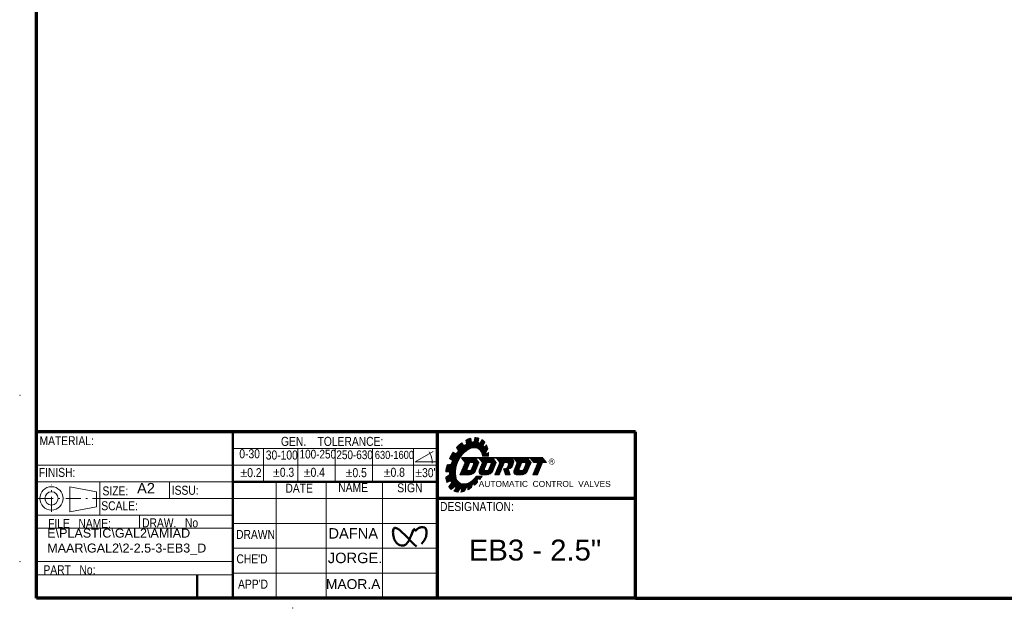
# Model space of a CAD drawing. Header units: millimetres. Extents: x 18 to 610, y -123 to 280.
# Tile 1 of 81: x 18 to 314, y -123 to 54. Entities that reach past the tile are written whole.
import ezdxf

# ---------------------------------------------------------------- set-up
doc = ezdxf.new("R2010")
doc.units = ezdxf.units.MM
doc.linetypes.add('CENTER', pattern=[8, 4.5, -1.5, 0.5, -1.5])
doc.linetypes.add('SOLID', pattern=[0])
doc.styles.add('Arial', font='Arial.ttf', dxfattribs={"height": 7})
doc.styles.add('Arial Narrow', font='Arial Narrow.ttf', dxfattribs={"height": 0.2})

# ---------------------------------------------------------------- blocks, each defined once
blk = doc.blocks.new('BlockOfHatchs_7')
at = {"linetype": 'SOLID', "lineweight": 9}
for points in [[(158.31, -79.62), (156.08, -81.85)], [(156.13, -81.58), (159.85, -77.86)], [(156.22, -77.86), (156.14, -77.94)], [(156.23, -78.06), (156.43, -77.86)], [(159.64, -77.86), (156.26, -81.24)], [(156.65, -77.86), (156.33, -78.18)], [(156.41, -80.88), (159.43, -77.86)], [(156.42, -78.3), (156.86, -77.86)], [(157.08, -77.86), (156.52, -78.42)], [(159.21, -77.86), (156.56, -80.51)], [(156.61, -78.54), (157.29, -77.86)], [(156.71, -80.15), (159, -77.86)], [(157.5, -77.86), (156.71, -78.66)], [(156.8, -78.78), (157.72, -77.86)], [(158.78, -77.86), (156.87, -79.78)], [(157.93, -77.86), (156.9, -78.89)], [(156.99, -79.01), (158.14, -77.86)], [(157.02, -79.42), (158.57, -77.86)], [(158.36, -77.86), (157.09, -79.13)], [(161.21, -79.28), (157.59, -82.9)], [(157.81, -82.9), (161.06, -79.65)], [(160.07, -77.86), (158.76, -79.17)], [(158.97, -79.17), (160.24, -77.9)], [(159, -81.28), (161.19, -79.09)], [(161.1, -78.97), (159.15, -80.91)], [(160.34, -78.02), (159.18, -79.17)], [(159.31, -80.55), (161, -78.85)], [(159.39, -79.18), (160.43, -78.14)], [(160.91, -78.73), (159.46, -80.18)], [(160.53, -78.26), (159.54, -79.24)], [(159.61, -79.82), (160.81, -78.61)], [(159.65, -79.35), (160.62, -78.38)], [(160.72, -78.5), (159.7, -79.52)], [(156.1, -82.04), (158.16, -79.98)], [(158.01, -80.35), (156.14, -82.22)], [(156.21, -82.36), (157.86, -80.71)], [(157.71, -81.08), (156.29, -82.49)], [(156.38, -82.61), (157.69, -81.31)], [(157.75, -81.46), (156.51, -82.7)], [(156.64, -82.79), (157.87, -81.55)], [(158.05, -81.59), (156.8, -82.84)], [(156.97, -82.88), (158.26, -81.59)], [(158.48, -81.59), (157.17, -82.9)], [(157.38, -82.9), (158.7, -81.58)], [(160.91, -80.01), (158.02, -82.9)], [(158.24, -82.9), (160.75, -80.38)], [(160.6, -80.75), (158.46, -82.89)], [(158.69, -82.87), (160.45, -81.11)], [(160.3, -81.48), (158.98, -82.8)], [(159.35, -82.64), (160.12, -81.87)]]:
    blk.add_lwpolyline(points, dxfattribs=at)
blk = doc.blocks.new('BlockOfHatchs_8')
at = {"linetype": 'SOLID', "lineweight": 9}
for points in [[(171.59, -77.97), (171.7, -77.86)], [(171.91, -77.86), (171.68, -78.09)], [(171.78, -78.21), (172.13, -77.86)], [(172.34, -77.86), (171.87, -78.33)], [(171.97, -78.45), (172.55, -77.86)], [(172.77, -77.86), (172.06, -78.57)], [(172.16, -78.69), (172.98, -77.86)], [(173.19, -77.86), (172.25, -78.81)], [(172.35, -78.93), (173.41, -77.86)], [(173.62, -77.86), (172.44, -79.04)], [(172.53, -79.16), (173.84, -77.86)], [(172.54, -82.15), (174.9, -79.79)], [(175.05, -79.43), (172.69, -81.79)], [(174.05, -77.86), (172.74, -79.17)], [(172.84, -81.42), (175.77, -78.49)], [(172.95, -79.17), (174.26, -77.86)], [(175.68, -78.37), (172.99, -81.05)], [(173.15, -80.69), (175.58, -78.25)], [(174.48, -77.86), (173.17, -79.17)], [(175.49, -78.13), (173.3, -80.32)], [(173.38, -79.17), (174.69, -77.86)], [(173.45, -79.96), (175.39, -78.01)], [(174.9, -77.86), (173.59, -79.17)], [(175.3, -77.89), (173.6, -79.59)], [(173.75, -79.23), (175.12, -77.86)], [(175.87, -78.61), (175.3, -79.17)], [(175.52, -79.17), (175.96, -78.73)], [(176.06, -78.84), (175.73, -79.17)], [(175.94, -79.17), (176.15, -78.96)], [(176.25, -79.08), (176.16, -79.17)], [(172.23, -82.88), (174.59, -80.52)], [(174.75, -80.16), (172.39, -82.52)], [(174.44, -80.89), (172.43, -82.9)], [(172.64, -82.9), (174.29, -81.25)], [(174.14, -81.62), (172.86, -82.9)], [(173.07, -82.9), (173.99, -81.98)], [(173.83, -82.35), (173.29, -82.9)], [(173.5, -82.9), (173.68, -82.72)]]:
    blk.add_lwpolyline(points, dxfattribs=at)
blk = doc.blocks.new('BlockOfHatchs_9')
at = {"linetype": 'SOLID', "lineweight": 9}
for points in [[(155.88, -71.81), (146.15, -81.54)], [(146.2, -81.22), (154.45, -72.98)], [(147.55, -78.29), (151.9, -73.94)], [(153.69, -72.41), (147.73, -78.37)], [(154.14, -73.02), (147.82, -79.34)], [(147.91, -78.46), (153.73, -72.64)], [(147.99, -78.91), (153.81, -73.08)], [(153.77, -72.86), (148.08, -78.55)], [(149.43, -74.82), (150.94, -73.31)], [(151.05, -73.47), (149.53, -74.99)], [(149.63, -75.15), (151.16, -73.62)], [(151.26, -73.78), (149.73, -75.32)], [(149.83, -75.48), (151.37, -73.94)], [(152.15, -72.63), (152.55, -72.24)], [(153, -72.05), (152.19, -72.86)], [(152.23, -73.08), (153.4, -71.91)], [(153.62, -71.95), (152.26, -73.31)], [(152.3, -73.54), (153.66, -72.18)], [(152.42, -75.54), (156.07, -71.89)], [(156, -72.22), (153.09, -75.13)], [(153.54, -74.94), (155.93, -72.55)], [(155.87, -72.88), (153.93, -74.82)], [(154.26, -74.75), (155.88, -73.13)], [(156.07, -73.2), (154.54, -74.73)], [(154.61, -72.82), (155.66, -71.76)], [(155.44, -71.72), (154.67, -72.49)], [(154.74, -72.16), (155.2, -71.7)], [(154.95, -71.69), (154.81, -71.82)], [(154.81, -74.73), (156.25, -73.29)], [(157.27, -72.53), (155.04, -74.76)], [(155.27, -74.8), (157.42, -72.65)], [(157.55, -72.78), (155.46, -74.87)], [(155.65, -74.95), (157.68, -72.92)], [(157.8, -73.06), (155.83, -75.03)], [(155.98, -75.14), (157.62, -73.51)], [(156.64, -72.9), (157.13, -72.41)], [(156.97, -72.3), (156.91, -72.36)], [(147.2, -78.11), (148.93, -76.38)], [(148.75, -76.3), (147.36, -77.69)], [(149.11, -76.46), (147.38, -78.2)], [(147.64, -77.14), (148.56, -76.22)], [(148.38, -76.14), (148.01, -76.5)], [(151.48, -74.1), (149.93, -75.65)], [(157.36, -74.03), (156.13, -75.26)], [(156.27, -75.38), (157.4, -74.25)], [(157.51, -74.41), (156.4, -75.52)], [(156.52, -75.66), (157.62, -74.57)], [(158.4, -74.05), (156.62, -75.82)], [(156.72, -75.99), (158.48, -74.23)], [(158.55, -74.42), (156.82, -76.16)], [(156.89, -76.35), (158.62, -74.62)], [(158.68, -74.82), (156.97, -76.54)], [(157.04, -76.73), (158.74, -75.03)], [(158.28, -75.75), (157.08, -76.95)], [(157.13, -77.17), (158.19, -76.11)], [(158.23, -76.33), (157.24, -77.32)], [(157.5, -77.32), (158.31, -76.52)], [(158.92, -76.17), (157.77, -77.32)], [(158.03, -77.32), (158.94, -76.41)], [(158.95, -76.67), (158.3, -77.32)], [(146.11, -81.84), (150.72, -77.23)], [(150.2, -78.02), (146.24, -81.98)], [(147.47, -79.69), (146.26, -80.9)], [(146.33, -80.57), (147.15, -79.74)], [(146.84, -79.79), (146.42, -80.22)], [(146.51, -81.97), (149.89, -78.59)], [(146.51, -79.86), (146.52, -79.84)], [(149.66, -79.09), (146.79, -81.96)], [(147.07, -81.95), (149.48, -79.53)], [(158.56, -77.32), (158.95, -76.93)], [(158.95, -77.2), (158.83, -77.32)], [(149.03, -81.3), (146.15, -84.18)], [(146.19, -84.41), (149, -81.6)], [(148.97, -81.9), (146.24, -84.62)], [(146.29, -84.84), (148.97, -82.16)], [(148.97, -82.43), (146.35, -85.04)], [(146.45, -85.2), (148.98, -82.68)], [(149.15, -80.65), (147.21, -82.59)], [(147.22, -82.32), (149.23, -80.31)], [(147.22, -82.85), (149.08, -80.99)], [(149.35, -79.93), (147.23, -82.04)], [(146.38, -83.42), (146.09, -83.71)], [(146.12, -83.95), (147.02, -83.04)], [(149, -82.92), (146.93, -84.99)], [(149.34, -84.16), (147.03, -86.48)], [(147.14, -86.63), (149.42, -84.35)], [(149.53, -84.51), (147.26, -86.78)], [(147.38, -86.92), (149.63, -84.67)], [(147.41, -84.78), (149.03, -83.15)], [(149.74, -84.82), (147.51, -87.05)], [(149.08, -83.37), (147.6, -84.85)], [(147.61, -85.63), (149.26, -83.98)], [(147.65, -87.18), (149.87, -84.95)], [(147.68, -85.04), (149.13, -83.58)], [(149.19, -83.79), (147.76, -85.21)], [(150.01, -85.08), (148.14, -86.96)], [(148.61, -87.8), (150.86, -85.55)], [(151.08, -85.6), (148.8, -87.87)], [(148.84, -86.51), (150.15, -85.2)], [(150.67, -85.48), (148.97, -87.18)], [(150.32, -85.3), (149, -86.62)], [(149, -87.94), (151.31, -85.63)], [(149.17, -86.72), (150.48, -85.41)], [(151.56, -85.64), (149.21, -87.99)], [(150.39, -87.08), (151.85, -85.62)], [(152.17, -85.57), (150.64, -87.1)], [(150.72, -87.8), (153.58, -84.95)], [(155.49, -83.3), (150.73, -88.06)], [(152.98, -85.28), (150.84, -87.42)], [(150.91, -87.09), (152.53, -85.47)], [(152.23, -86.82), (155.76, -83.3)], [(156.02, -83.3), (152.67, -86.65)], [(156.55, -83.3), (152.73, -87.12)], [(152.74, -86.85), (156.29, -83.3)], [(154.51, -85.6), (155.59, -84.52)], [(155.62, -84.76), (154.6, -85.78)], [(154.68, -85.96), (155.65, -84.99)], [(156.08, -84.04), (156.81, -83.3)], [(156.82, -83.56), (156.22, -84.15)], [(149.43, -88.04), (150.3, -87.17)], [(149.71, -88.02), (149.66, -88.07)], [(151.04, -88.01), (152.13, -86.93)], [(151.9, -87.42), (151.38, -87.94)], [(152.71, -87.4), (153.93, -86.19)], [(153.87, -86.51), (153.24, -87.14)]]:
    blk.add_lwpolyline(points, dxfattribs=at)
blk = doc.blocks.new('BlockOfHatchs_10')
at = {"linetype": 'SOLID', "lineweight": 9}
for points in [[(168.76, -79.62), (166.53, -81.85)], [(166.58, -81.58), (170.3, -77.86)], [(166.67, -77.86), (166.59, -77.94)], [(166.68, -78.06), (166.88, -77.86)], [(170.09, -77.86), (166.71, -81.24)], [(167.1, -77.86), (166.78, -78.18)], [(166.86, -80.88), (169.88, -77.86)], [(166.87, -78.3), (167.31, -77.86)], [(167.53, -77.86), (166.97, -78.42)], [(169.66, -77.86), (167.01, -80.51)], [(167.06, -78.54), (167.74, -77.86)], [(167.16, -80.15), (169.45, -77.86)], [(167.95, -77.86), (167.16, -78.66)], [(167.25, -78.78), (168.17, -77.86)], [(169.23, -77.86), (167.32, -79.78)], [(168.38, -77.86), (167.35, -78.9)], [(167.44, -79.01), (168.59, -77.86)], [(167.47, -79.42), (169.02, -77.86)], [(168.81, -77.86), (167.54, -79.13)], [(171.66, -79.28), (168.04, -82.9)], [(168.26, -82.9), (171.51, -79.65)], [(170.52, -77.86), (169.21, -79.17)], [(169.42, -79.17), (170.69, -77.9)], [(169.45, -81.28), (171.64, -79.09)], [(171.55, -78.97), (169.6, -80.91)], [(170.79, -78.02), (169.63, -79.17)], [(169.76, -80.55), (171.45, -78.85)], [(169.84, -79.18), (170.88, -78.14)], [(171.36, -78.73), (169.91, -80.18)], [(170.98, -78.26), (169.99, -79.24)], [(170.06, -79.82), (171.26, -78.61)], [(170.1, -79.35), (171.07, -78.38)], [(171.17, -78.5), (170.15, -79.52)], [(166.55, -82.04), (168.61, -79.98)], [(168.46, -80.35), (166.59, -82.22)], [(166.66, -82.36), (168.31, -80.71)], [(168.16, -81.08), (166.74, -82.49)], [(166.83, -82.61), (168.14, -81.31)], [(168.21, -81.46), (166.96, -82.7)], [(167.09, -82.79), (168.32, -81.55)], [(168.5, -81.59), (167.25, -82.84)], [(167.42, -82.88), (168.71, -81.59)], [(168.93, -81.59), (167.62, -82.9)], [(167.83, -82.9), (169.15, -81.58)], [(171.36, -80.02), (168.47, -82.9)], [(168.69, -82.9), (171.2, -80.38)], [(171.05, -80.75), (168.91, -82.89)], [(169.14, -82.87), (170.9, -81.11)], [(170.75, -81.48), (169.42, -82.8)], [(169.81, -82.63), (170.57, -81.87)]]:
    blk.add_lwpolyline(points, dxfattribs=at)
blk = doc.blocks.new('BlockOfHatchs_11')
at = {"linetype": 'SOLID', "lineweight": 9}
for points in [[(161.18, -81.97), (163.54, -79.61)], [(165.08, -77.86), (161.33, -81.61)], [(161.36, -77.94), (161.44, -77.86)], [(161.66, -77.86), (161.46, -78.06)], [(161.48, -81.24), (164.86, -77.86)], [(161.55, -78.18), (161.87, -77.86)], [(164.65, -77.86), (161.64, -80.88)], [(162.09, -77.86), (161.65, -78.3)], [(161.74, -78.42), (162.3, -77.86)], [(161.79, -80.51), (164.44, -77.86)], [(162.51, -77.86), (161.84, -78.54)], [(161.93, -78.66), (162.73, -77.86)], [(164.22, -77.86), (161.94, -80.15)], [(162.94, -77.86), (162.03, -78.78)], [(162.09, -79.78), (164.01, -77.86)], [(162.12, -78.89), (163.15, -77.86)], [(163.37, -77.86), (162.22, -79.01)], [(163.79, -77.86), (162.24, -79.41)], [(162.31, -79.13), (163.58, -77.86)], [(163.65, -81.64), (166.52, -78.77)], [(166.5, -79), (163.7, -81.81)], [(163.75, -81.97), (166.46, -79.26)], [(163.98, -79.17), (165.29, -77.86)], [(165.5, -77.86), (164.19, -79.17)], [(164.41, -79.17), (165.69, -77.89)], [(165.87, -77.93), (164.59, -79.21)], [(164.73, -79.28), (166, -78)], [(166.47, -78.6), (164.79, -80.29)], [(166.14, -78.09), (164.84, -79.38)], [(164.87, -79.99), (166.43, -78.44)], [(166.37, -79.56), (164.9, -81.04)], [(164.91, -79.53), (166.25, -78.19)], [(166.34, -78.31), (164.92, -79.72)], [(165.13, -81.01), (166.29, -79.86)], [(160.88, -82.7), (163.24, -80.35)], [(163.08, -80.71), (160.9, -82.9)], [(163.39, -79.98), (161.03, -82.34)], [(161.11, -82.9), (162.93, -81.08)], [(162.78, -81.44), (161.32, -82.9)], [(161.54, -82.9), (162.63, -81.81)], [(162.48, -82.17), (161.75, -82.9)], [(161.96, -82.9), (162.32, -82.54)], [(163.61, -81.04), (163.49, -81.16)], [(163.54, -81.32), (163.83, -81.03)], [(164.09, -80.99), (163.59, -81.48)], [(164.89, -81.04), (163.8, -82.13)], [(163.85, -82.29), (164.94, -81.2)], [(165, -81.36), (163.91, -82.45)], [(163.96, -82.61), (165.05, -81.52)], [(165.1, -81.69), (164.01, -82.78)], [(164.1, -82.9), (165.15, -81.85)], [(165.2, -82.01), (164.31, -82.9)], [(164.53, -82.9), (165.26, -82.17)], [(165.31, -82.33), (164.74, -82.9)], [(164.96, -82.9), (165.36, -82.49)], [(165.41, -82.66), (165.17, -82.9)], [(165.38, -82.9), (165.46, -82.82)], [(166.19, -80.17), (165.39, -80.97)]]:
    blk.add_lwpolyline(points, dxfattribs=at)
blk = doc.blocks.new('BlockOfHatchs_12')
at = {"linetype": 'SOLID', "lineweight": 9}
for points in [[(153.09, -79.62), (150.73, -81.97)], [(150.88, -81.61), (154.63, -77.86)], [(151, -77.86), (150.91, -77.94)], [(151.01, -78.06), (151.21, -77.86)], [(154.41, -77.86), (151.03, -81.24)], [(151.42, -77.86), (151.1, -78.18)], [(151.19, -80.88), (154.2, -77.86)], [(151.2, -78.3), (151.64, -77.86)], [(151.85, -77.86), (151.29, -78.42)], [(153.99, -77.86), (151.34, -80.51)], [(151.39, -78.54), (152.06, -77.86)], [(152.28, -77.86), (151.48, -78.66)], [(151.49, -80.15), (153.77, -77.86)], [(151.58, -78.78), (152.49, -77.86)], [(153.56, -77.86), (151.64, -79.78)], [(152.7, -77.86), (151.67, -78.89)], [(151.77, -79.01), (152.92, -77.86)], [(151.79, -79.42), (153.35, -77.86)], [(153.13, -77.86), (151.86, -79.13)], [(155.99, -79.28), (152.37, -82.9)], [(152.58, -82.9), (155.83, -79.65)], [(154.84, -77.86), (153.53, -79.17)], [(153.75, -79.17), (155.02, -77.9)], [(153.78, -81.28), (155.97, -79.09)], [(155.87, -78.97), (153.93, -80.91)], [(155.11, -78.02), (153.96, -79.17)], [(154.08, -80.55), (155.78, -78.85)], [(154.16, -79.18), (155.21, -78.14)], [(155.68, -78.73), (154.23, -80.18)], [(155.3, -78.26), (154.32, -79.24)], [(154.39, -79.81), (155.59, -78.61)], [(154.42, -79.35), (155.4, -78.38)], [(155.49, -78.5), (154.47, -79.52)], [(152.79, -80.35), (150.43, -82.71)], [(150.45, -82.9), (152.63, -80.71)], [(150.58, -82.34), (152.94, -79.98)], [(152.48, -81.08), (150.66, -82.9)], [(150.87, -82.9), (152.46, -81.31)], [(152.53, -81.46), (151.09, -82.9)], [(151.3, -82.9), (152.65, -81.55)], [(152.82, -81.59), (151.51, -82.9)], [(151.73, -82.9), (153.04, -81.59)], [(153.25, -81.59), (151.94, -82.9)], [(152.16, -82.9), (153.47, -81.58)], [(155.68, -80.01), (152.8, -82.9)], [(153.01, -82.9), (155.53, -80.38)], [(155.38, -80.75), (153.23, -82.89)], [(153.47, -82.87), (155.23, -81.11)], [(155.07, -81.48), (153.76, -82.79)], [(154.14, -82.62), (154.89, -81.87)]]:
    blk.add_lwpolyline(points, dxfattribs=at)
blk = doc.blocks.new('A21-m2')
at = {"color": 51, "linetype": 'SOLID', "lineweight": 70}
for p, q in [((23.1, -69.97), (23.1, 280.03)), ((203.1, -119.97), (609.82, -119.97))]:
    blk.add_line(p, q, dxfattribs=at)
at = {"color": 2, "linetype": 'SOLID', "lineweight": 70}
for p, q in [((23.1, -119.97), (23.1, -69.97)), ((203.1, -69.97), (23.1, -69.97)), ((143.6, -89.97), (143.6, -69.97)), ((203.1, -119.97), (203.1, -69.97)), ((143.6, -119.97), (143.6, -89.97)), ((203.1, -89.97), (143.6, -89.97)), ((203.1, -119.97), (23.1, -119.97))]:
    blk.add_line(p, q, dxfattribs=at)
at = {"color": 1, "linetype": 'SOLID', "lineweight": 50}
for p, q in [((82.1, -119.97), (82.1, -69.97)), ((143.6, -84.97), (82.1, -84.97)), ((71.35, -112.97), (71.35, -119.97))]:
    blk.add_line(p, q, dxfattribs=at)
at = {"linetype": 'SOLID', "lineweight": 9}
for p, q in [((151.54, -74.19), (150.9, -73.24)), ((152.32, -73.68), (152.12, -72.45)), ((153.81, -73.09), (153.6, -71.85)), ((154.58, -72.97), (154.84, -71.68)), ((155.82, -73.11), (156.07, -71.86)), ((156.41, -73.37), (156.95, -72.29)), ((157.31, -74.13), (157.82, -73.09)), ((157.68, -74.68), (158.32, -73.88)), ((143.6, -74.97), (82.1, -74.97)), ((91.35, -79.97), (91.35, -74.97)), ((101.6, -79.97), (101.6, -74.97)), ((112.85, -79.97), (112.85, -74.97)), ((124.1, -79.97), (124.1, -74.97)), ((136.35, -79.97), (136.35, -74.97)), ((136.85, -78.97), (142.26, -75.84)), ((149.28, -76.54), (148.28, -76.09)), ((149.95, -75.68), (149.35, -74.7)), ((158.16, -75.93), (158.75, -75.08)), ((158.26, -76.55), (158.92, -76.15)), ((143.1, -78.97), (136.85, -78.97)), ((147.71, -79.65), (146.52, -79.84)), ((148.13, -78.57), (147.17, -78.09)), ((151.89, -79.17), (150.35, -82.9)), ((150.85, -77.71), (175.27, -77.71)), ((150.85, -77.79), (175.27, -77.79)), ((150.85, -77.86), (175.27, -77.86)), ((150.85, -77.86), (151.89, -79.17)), ((153.18, -79.39), (152.47, -81.1)), ((153.51, -79.17), (154.12, -79.17)), ((154.45, -79.66), (153.74, -81.37)), ((154.99, -77.86), (156.03, -79.17)), ((156.03, -79.17), (155, -81.66)), ((156.07, -77.86), (157.12, -79.17)), ((157.12, -79.17), (156.15, -81.51)), ((157.16, -77.32), (158.94, -77.32)), ((158.41, -79.39), (157.7, -81.1)), ((158.73, -79.17), (159.35, -79.17)), ((159.67, -79.66), (158.96, -81.37)), ((160.21, -77.86), (161.26, -79.17)), ((161.26, -79.17), (160.22, -81.66)), ((162.34, -79.17), (160.8, -82.9)), ((161.3, -77.86), (162.34, -79.17)), ((163.66, -79.33), (162.17, -82.9)), ((163.89, -79.17), (164.44, -79.17)), ((164.92, -79.81), (164.78, -80.3)), ((166.48, -79.17), (166.21, -80.12)), ((166.52, -77.86), (167.57, -79.17)), ((167.57, -79.17), (166.6, -81.51)), ((168.86, -79.39), (168.15, -81.1)), ((169.18, -79.17), (169.8, -79.17)), ((170.12, -79.66), (169.41, -81.37)), ((170.66, -77.86), (171.71, -79.17)), ((171.71, -79.17), (170.67, -81.66)), ((171.5, -77.86), (172.54, -79.17)), ((173.78, -79.17), (172.23, -82.9)), ((172.54, -79.17), (173.78, -79.17)), ((175.15, -79.17), (173.61, -82.9)), ((175.15, -79.17), (176.32, -79.17)), ((175.27, -77.86), (176.32, -79.17)), ((23.1, -79.97), (82.1, -79.97)), ((82.1, -79.97), (91.35, -79.97)), ((91.35, -84.97), (91.35, -79.97)), ((91.35, -79.97), (101.6, -79.97)), ((101.6, -79.97), (112.85, -79.97)), ((101.6, -84.97), (101.6, -79.97)), ((112.85, -84.97), (112.85, -79.97)), ((112.85, -79.97), (124.1, -79.97)), ((124.1, -84.97), (124.1, -79.97)), ((124.1, -79.97), (136.35, -79.97)), ((136.35, -84.97), (136.35, -79.97)), ((136.35, -79.97), (143.6, -79.97)), ((147.24, -81.94), (146.1, -81.99)), ((152.8, -81.59), (153.41, -81.59)), ((158.02, -81.59), (158.64, -81.59)), ((163.45, -81.04), (163.81, -81.04)), ((164.05, -82.9), (163.45, -81.04)), ((164.89, -81.04), (165, -81.04)), ((165.49, -82.9), (164.89, -81.04)), ((168.47, -81.59), (169.09, -81.59)), ((23.1, -84.97), (82.1, -84.97)), ((42.1, -94.97), (42.1, -84.97)), ((63.1, -89.97), (63.1, -84.97)), ((95.1, -119.97), (95.1, -84.97)), ((110.1, -119.97), (110.1, -84.97)), ((127.1, -119.97), (127.1, -84.97)), ((147.22, -82.93), (146.08, -83.6)), ((147.55, -84.71), (146.4, -85.22)), ((147.83, -85.35), (146.98, -86.42)), ((150.35, -82.9), (153.14, -82.9)), ((150.77, -82.91), (151.86, -82.91)), ((154.47, -85.5), (154.71, -86.04)), ((155.34, -83.3), (156.98, -83.3)), ((155.57, -84.4), (155.67, -85.07)), ((155.95, -83.93), (156.34, -84.25)), ((157.08, -82.9), (158.36, -82.9)), ((160.8, -82.9), (162.17, -82.9)), ((164.05, -82.9), (165.49, -82.9)), ((167.53, -82.9), (168.81, -82.9)), ((172.23, -82.9), (173.61, -82.9)), ((33.1, -93.97), (33.1, -86.47)), ((33.1, -86.47), (41.1, -87.97)), ((41.1, -92.47), (41.1, -87.97)), ((147.76, -87.28), (148.73, -86.43)), ((149.26, -86.76), (148.56, -87.78)), ((150.36, -87.08), (149.68, -88.08)), ((150.94, -87.09), (150.64, -88.07)), ((152.17, -86.85), (151.71, -87.84)), ((152.74, -86.62), (152.71, -87.43)), ((153.98, -85.88), (153.83, -86.75)), ((42.1, -89.97), (82.1, -89.97)), ((82.1, -89.97), (95.1, -89.97)), ((95.1, -89.97), (110.1, -89.97)), ((110.1, -89.97), (127.1, -89.97)), ((127.1, -89.97), (143.6, -89.97)), ((33.1, -93.97), (41.1, -92.47)), ((23.1, -94.97), (82.1, -94.97)), ((54.1, -98.97), (54.1, -94.97)), ((82.1, -97.47), (143.6, -97.47)), ((23.1, -98.97), (82.1, -98.97)), ((82.1, -104.97), (143.6, -104.97)), ((23.1, -108.97), (82.1, -108.97)), ((23.1, -112.97), (82.1, -112.97)), ((82.1, -112.47), (143.6, -112.47))]:
    blk.add_line(p, q, dxfattribs=at)
at = {"linetype": 'CENTER', "lineweight": 9}
for p, q in [((27.6, -93.99), (27.6, -85.94)), ((23.57, -89.97), (31.62, -89.97)), ((31.9, -89.97), (42.7, -89.97))]:
    blk.add_line(p, q, dxfattribs=at)
at = {"linetype": 'SOLID', "lineweight": 9}
for centre, radius in [((18.1, -58.97), 0.05), ((18.1, -58.97), 0.05), ((27.6, -89.97), 3.5), ((27.6, -89.97), 2), ((18.1, -108.97), 0.05), ((100.1, -122.97), 0.05)]:
    blk.add_circle(centre, radius, dxfattribs=at)
for centre, radius, start, end in [((136.85, -78.97), 5.15, 355.0115, 34.9885), ((136.85, -78.97), 5.15, 355.0115, 34.9885), ((136.85, -78.97), 5.15, 355.0115, 34.9885), ((153.51, -79.52), 0.353, 90, 157.4351), ((154.12, -79.52), 0.353, 337.4351, 90), ((158.73, -79.52), 0.353, 90, 157.4351), ((159.35, -79.52), 0.353, 337.4351, 90), ((163.89, -79.42), 0.252, 90, 157.4351), ((164.44, -79.68), 0.504, 344.2397, 90), ((165.52, -78.87), 1.01, 344.1915, 90), ((169.18, -79.52), 0.353, 90, 157.4351), ((169.8, -79.52), 0.353, 337.4351, 90), ((150.77, -82.75), 0.156, 159.2858, 270), ((152.8, -81.24), 0.353, 157.4351, 270), ((153.14, -80.88), 2.01, 270, 337.4351), ((153.41, -81.24), 0.353, 270, 337.4351), ((157.08, -81.89), 1.01, 157.4351, 270), ((158.02, -81.24), 0.353, 157.4351, 270), ((158.36, -80.88), 2.01, 270, 337.4351), ((158.64, -81.24), 0.353, 270, 337.4351), ((163.81, -80.03), 1.01, 270, 344.2397), ((165, -79.78), 1.26, 270, 344.1915), ((167.53, -81.89), 1.01, 157.4351, 270), ((168.47, -81.24), 0.353, 157.4351, 270), ((168.81, -80.88), 2.01, 270, 337.4351), ((169.09, -81.24), 0.353, 270, 337.4351)]:
    blk.add_arc(centre, radius, start, end, dxfattribs=at)
for centre, major_axis, ratio, start_param, end_param in [((152.5, -79.89), (4.17, 7.77), 0.633371, 0.953898, 1.212883), ((152.77, -80.03), (-3.59, -6.69), 0.633371, 3.923586, 4.066661), ((152.5, -79.89), (-4.17, -7.77), 0.633371, 3.672858, 3.90334), ((152.77, -80.03), (-3.59, -6.69), 0.633371, 3.51215, 3.655765), ((152.5, -79.89), (-4.17, -7.77), 0.633371, 3.257936, 3.473927), ((152.77, -80.03), (-3.59, -6.69), 0.633371, 3.12933, 3.262222), ((152.5, -79.89), (-4.17, -7.77), 0.633371, 2.87455, 3.08333), ((152.5, -79.89), (-4.17, -7.77), 0.633371, 2.524918, 2.719858), ((152.5, -79.89), (4.17, 7.77), 0.633371, 1.416864, 1.677109), ((153.09, -80.18), (2.61, 5.22), 0.612372, -0.722531, 4.402606), ((152.77, -80.03), (-3.59, -6.69), 0.633371, 4.376332, 4.523043), ((152.77, -80.03), (-3.59, -6.69), 0.633371, 2.757289, 2.885533), ((152.77, -80.03), (-3.59, -6.69), 0.633371, 2.41375, 2.516697), ((152.5, -79.89), (-4.17, -7.77), 0.633371, 2.216607, 2.370954), ((152.5, -79.89), (4.17, 7.77), 0.633371, 1.892364, 2.155921), ((152.77, -80.03), (-3.59, -6.69), 0.633371, 4.832076, 4.986136), ((152.77, -80.03), (-3.59, -6.69), 0.633371, 5.313272, 5.414881), ((152.77, -80.03), (-3.59, -6.69), 0.633371, 5.414881, 5.462643), ((152.5, -79.89), (4.17, 7.77), 0.633371, 2.36654, 2.605072), ((152.77, -80.03), (3.59, 6.69), 0.633371, 2.622446, 2.750943), ((152.77, -80.03), (3.59, 6.69), 0.633371, 4.06407, 4.155406), ((152.5, -79.89), (-4.17, -7.77), 0.633371, 1.051897, 1.215026), ((152.77, -80.03), (3.59, 6.69), 0.633371, 4.373557, 4.454637), ((152.5, -79.89), (-4.17, -7.77), 0.633371, 1.339169, 1.470171), ((152.5, -79.89), (4.17, 7.77), 0.633371, 2.816581, 3.018748), ((152.5, -79.89), (4.17, 7.77), 0.633371, 3.186047, 3.390282), ((152.77, -80.03), (3.59, 6.69), 0.633371, 3.030801, 3.160234), ((152.77, -80.03), (3.59, 6.69), 0.633371, 3.396852, 3.509935), ((152.5, -79.89), (4.17, 7.77), 0.633371, 3.550939, 3.720034), ((152.77, -80.03), (3.59, 6.69), 0.633371, 3.735932, 3.840312), ((152.5, -79.89), (4.17, 7.77), 0.633371, 3.87664, 4.050862)]:
    blk.add_ellipse(centre, major_axis=major_axis, ratio=ratio, start_param=start_param, end_param=end_param, dxfattribs=at)
at = {"color": 201, "linetype": 'SOLID', "lineweight": 50}
for points, knots in [([(136.78, -99.02), (136.23, -99.67), (135.95, -100.44), (135.36, -101.91), (134.9, -102.99), (134.17, -103.8), (133.8, -104.01), (133.53, -104.12), (133.39, -104.15), (132.66, -104.24), (131.66, -103.91), (130.84, -102.79), (130.6, -102.23), (130.52, -101.99), (130.48, -101.87), (130.3, -101.24), (130.13, -100.1), (130.34, -99.11), (130.65, -98.88), (130.78, -98.83), (130.84, -98.82), (132.15, -98.79), (135.24, -102.65), (137.32, -104.47)], [0, 0, 0, 0, 14.074865, 14.074865, 28.149731, 35.187164, 38.70588, 38.70588, 42.224596, 42.224596, 56.299462, 63.336894, 65.096253, 65.096253, 66.855611, 66.855611, 73.893043, 80.930476, 83.129674, 83.129674, 84.449193, 84.449193, 112.598923, 112.598923, 112.598923, 112.598923]), ([(136.88, -99.81), (137.48, -99.26), (137.96, -98.87), (138.43, -98.71), (138.63, -98.67), (138.99, -98.6), (139.43, -98.59), (139.72, -98.72), (139.83, -98.78), (140.2, -99.08), (140.41, -100.15), (140.19, -101.27), (140.02, -101.82), (139.98, -101.92), (139.79, -102.35), (139.52, -102.73), (138.79, -103.62)], [0, 0, 0, 0, 9.448657, 13.22812, 14.172986, 15.117852, 22.676777, 24.094076, 24.094076, 26.45624, 37.794629, 49.133018, 49.133018, 51.967615, 51.967615, 60.471406, 60.471406, 60.471406, 60.471406])]:
    blk.add_open_spline(points, degree=3, knots=knots, dxfattribs=at)
for name in ['BlockOfHatchs_9', 'BlockOfHatchs_12', 'BlockOfHatchs_7', 'BlockOfHatchs_11', 'BlockOfHatchs_10', 'BlockOfHatchs_8']:
    blk.add_blockref(name, (0, 0))
at = {"lineweight": 9}
for s, insert, char_height, attachment_point, style in [('MATERIAL:', (24.01, -73.97), 2.7, 7, 'Arial Narrow'), ('GEN.    TOLERANCE:', (96.56, -74.22), 2.7, 7, 'Arial Narrow'), ('®', (177, -79.82), 1.8, 7, 'Arial'), ('FINISH:', (23.78, -83.54), 2.7, 7, 'Arial Narrow'), ('SIZE:', (42.93, -89.11), 2.7, 7, 'Arial Narrow'), ('A2', (53.32, -86.91), 3.15, 4, 'Arial'), ('ISSU:', (63.74, -88.92), 2.7, 7, 'Arial Narrow'), ('DATE', (97.9, -86.92), 2.7, 4, 'Arial Narrow'), ('NAME', (113.77, -86.69), 2.7, 4, 'Arial Narrow'), ('SIGN', (131.52, -86.81), 2.7, 4, 'Arial Narrow'), ('SCALE:', (42.57, -93.58), 2.7, 7, 'Arial Narrow'), ('DESIGNATION:', (144.36, -93.81), 2.7, 7, 'Arial Narrow'), ('FILE   NAME:', (26.58, -98.83), 2.7, 7, 'Arial Narrow'), ('DRAW.   No', (54.83, -98.71), 2.7, 7, 'Arial Narrow'), ('DRAWN', (83.08, -100.81), 2.7, 4, 'Arial Narrow'), ('DAFNA', (110.83, -100.49), 3.15, 4, 'Arial'), ("CHE'D", (83.19, -108.17), 2.7, 4, 'Arial Narrow'), ('PART   No:', (25.18, -112.84), 2.7, 7, 'Arial Narrow'), ("APP'D", (83.66, -115.75), 2.7, 4, 'Arial Narrow'), ('MAOR.A', (110.07, -115.75), 2.97, 4, 'Arial')]:
    blk.add_mtext(s, dxfattribs=dict(at, insert=insert, char_height=char_height, attachment_point=attachment_point, style=style))
at = {"lineweight": 9, "attachment_point": 4}
for s, insert, char_height, rotation, style in [('0-30', (84.05, -76.57), 2.7, 0, 'Arial Narrow'), ('30-100', (92, -76.95), 2.7, 0, 'Arial Narrow'), ('100-250', (102.15, -76.69), 2.61, 0, 'Arial Narrow'), ('250-630', (113.21, -76.88), 2.61, 0, 'Arial Narrow'), ('630-1600', (124.77, -76.92), 2.43, 0, 'Arial Narrow'), ('±0.2', (84.36, -82.25), 2.7, 0, 'Arial Narrow'), ('±0.3', (94.16, -82.14), 2.7, 0, 'Arial Narrow'), ('±0.4', (103.39, -82.14), 2.7, 0, 'Arial Narrow'), ('±0.5', (115.99, -82.25), 2.7, 0, 'Arial Narrow'), ('±0.8', (127.43, -82.14), 2.7, 0, 'Arial Narrow'), ("±30'", (136.91, -82.25), 2.7, 0, 'Arial Narrow'), ('AUTOMATIC  CONTROL  VALVES', (155.99, -85.63), 1.8, 360, 'Arial')]:
    blk.add_mtext(s, dxfattribs=dict(at, insert=insert, char_height=char_height, rotation=rotation, style=style))

msp = doc.modelspace()

# ---------------------------------------------------------------- block references
msp.add_blockref('A21-m2', (0, 0))

# ---------------------------------------------------------------- texts
at = {"lineweight": 9, "attachment_point": 4, "style": 'Arial'}
for s, insert, char_height in [('E\\\\PLASTIC\\GAL2\\\\AMIAD\\PMAAR\\GAL2\\2-2.5-3-EB3_D', (26.32, -103.04), 2.7), ('EB3 - 2.5"', (153, -105.55), 6.3), ('JORGE.', (110.65, -107.89), 3.15)]:
    msp.add_mtext(s, dxfattribs=dict(at, insert=insert, char_height=char_height))

doc.saveas('drawing.dxf')
